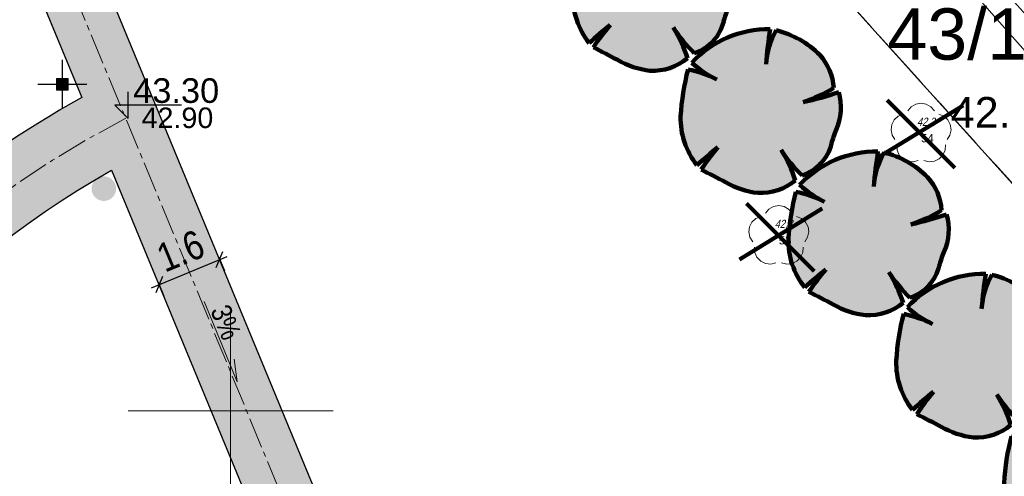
# Model space of a CAD drawing. Header units: metres. Extents: x 0 to 5465380, y 0 to 5925815.
# Tile 114 of 141: x 5463945 to 5463969, y 5925598 to 5925610. Entities that reach past the tile are written whole.
import ezdxf
from ezdxf.enums import TextEntityAlignment as Align

# ---------------------------------------------------------------- set-up
doc = ezdxf.new("R2010")
doc.units = ezdxf.units.M
for name, pattern in [('CENTER2', [1.125, 0.75, -0.125, 0.125, -0.125]), ('PRZER1-1', [2, 1, -1]), ('PRZER3-1', [4, 3, -1])]:
    doc.linetypes.add(name, pattern=pattern)
for name, color, linetype, lineweight in [('#DEMCAD_OPR.OŚW.ZEW_1_Nr_Pióra__3', 30, 'Continuous', 18), ('#DEMCAD_OPR.OŚW.ZEW_1_Nr_Pióra__5', 161, 'Continuous', 25), ('#DEMCAD_OPR.OŚW.ZEW_1_Nr_Pióra__6', 5, 'Continuous', 35), ('$DR - obrzeże 8x30', 34, 'Continuous', 30), ('$DR - osie ścieżek', 7, 'CENTER2', 15), ('$DR - spadki nawierzchni', 250, 'Continuous', 0), ('$DR - wyp. chodnik', 44, 'Continuous', 5), ('$DR - zał. arch.', 7, 'Continuous', 13), ('$DR - zał. mapa', 250, 'Continuous', 0), ('0_Nr_Pióra__205', 150, 'Continuous', 200), ('____rosliny_Nr_Pióra__161', 62, 'Continuous', 0), ('____rosliny_Nr_Pióra__165', 62, 'Continuous', 200), ('CC_Drzewa_Nr_Pióra__185', 20, 'Continuous', 200)]:
    doc.layers.add(name, color=color, linetype=linetype, lineweight=lineweight)
for name, color, linetype in [('$DR - rzędne', 1, 'Continuous'), ('$DR - wymiary', 7, 'Continuous'), ('____rosliny', 7, 'Continuous'), ('C-DROGI-SYTUACJA-ETYKIETY', 7, 'Continuous'), ('Punkty', 7, 'Continuous'), ('Rzedne', 7, 'Continuous'), ('Teksty', 7, 'Continuous')]:
    doc.layers.add(name, color=color, linetype=linetype)
for name, color, linetype, lineweight, true_color in [('CC_Drzewa', 7, 'Continuous', 18, 0x008000), ('CC_Ogrodzenie', 7, 'FENCELINE12', 35, 0x0a0909), ('CC_Punkt wysokościowy', 7, 'Continuous', 18, 0x0a0909), ('EGBD03', 7, 'Continuous', 18, 0x008000), ('EGBD03_O', 7, 'Continuous', 18, 0x008000), ('EGBK02', 7, 'PRZER3-1', 18, 0x008000), ('EGBU01', 7, 'PRZER1-1', 18, 0x008000)]:
    doc.layers.add(name, color=color, linetype=linetype, lineweight=lineweight, true_color=true_color)
doc.styles.add('Arial', font='arial.ttf')
doc.styles.add('ARIAL 2', font='ARIALN.TTF')
doc.styles.add('GEO-INFO', font='arial.ttf')
doc.styles.get("Standard").update_dxf_attribs({"font": 'arial.ttf'})
doc.linetypes.add('FENCELINE12', pattern='A,15,-0.1,[133,ltypeshp.shx,S=0.35,R=0,X=-0.35,Y=0],-0.1,1', length=16.2)
doc.dimstyles.new('LINIOWY', dxfattribs={"dimtxt": 0.7, "dimasz": 0.3, "dimexe": 0.3, "dimexo": 0, "dimgap": 0.2, "dimtad": 1, "dimzin": 9, "dimdsep": 46, "dimtxsty": 'ARIAL 2', "dimblk": 'OBLIQUE', "dimcen": 0, "dimdle": 0.2, "dimclrd": 7, "dimclre": 7, "dimclrt": 1, "dimadec": 0, "dimazin": 0, "dimtfac": 1, "dimtofl": 0, "dimtmove": 1, "dimatfit": 3, "dimldrblk": 'OBLIQUE', "dimfxl": 0.3, "dimfxlon": 1, "dimtolj": 1, "dimtzin": 1, "dimarcsym": 0})

# ---------------------------------------------------------------- blocks, each defined once
blk = doc.blocks.new('SPDLP')
blk.add_hatch(color=0).paths.add_polyline_path([(-0.09, 0), (-0.085595, -0.027812), (-0.072812, -0.052901), (-0.052901, -0.072812), (-0.027812, -0.085595), (0, -0.09), (0.027812, -0.085595), (0.052901, -0.072812), (0.072812, -0.052901), (0.085595, -0.027812), (0.09, 0), (0.085595, 0.027812), (0.072812, 0.052901), (0.052901, 0.072812), (0.027812, 0.085595), (0, 0.09), (-0.027812, 0.085595), (-0.052901, 0.072812), (-0.072812, 0.052901), (-0.085595, 0.027812)])
at = {"color": 0}
for points in [[(-0.268652, 1.271938), (-0.048001, 1.40916), (0.20623, 1.462858), (0.463525, 1.426585), (0.693003, 1.304695), (0.867117, 1.11182), (0.964971, 0.871109)], [(-1.292703, 0.137547), (-1.355024, 0.389802), (-1.327532, 0.648184), (-1.213525, 0.881678), (-1.026689, 1.062258), (-0.78945, 1.168249), (-0.530282, 1.186929)], [(1.126667, 0.648554), (1.325358, 0.481106), (1.454989, 0.255912), (1.5, 0), (1.454989, -0.255912), (1.325358, -0.481106), (1.126667, -0.648554)], [(-0.530282, -1.186929), (-0.78945, -1.168249), (-1.026689, -1.062258), (-1.213525, -0.881678), (-1.327532, -0.648184), (-1.355024, -0.389802), (-1.292703, -0.137547)], [(0.964971, -0.871109), (0.867117, -1.11182), (0.693003, -1.304695), (0.463525, -1.426585), (0.20623, -1.462858), (-0.048001, -1.40916), (-0.268652, -1.271938)]]:
    blk.add_lwpolyline(points, dxfattribs=at)
blk = doc.blocks.new('GK.6640.1913.2022 szara')
at = {"layer": 'CC_Punkt wysokościowy'}
blk.add_hatch(color=252, dxfattribs=at).paths.add_polyline_path([(5463966.878, 5925606.746, 1), (5463966.788, 5925606.746, 1)])
at = {"color": 252, "linetype": 'Continuous', "lineweight": 13, "flags": 128}
for points in [[(5463950, 5925597.5), (5463950, 5925602.5)], [(5463947.5, 5925600), (5463952.5, 5925600)]]:
    blk.add_lwpolyline(points, dxfattribs=at)
at = {"layer": 'CC_Ogrodzenie', "color": 252, "ltscale": 0.5}
blk.add_lwpolyline([(5463931.305, 5925651.778), (5463984.655, 5925591.493)], dxfattribs=at)
at = {"layer": 'EGBD03', "color": 52, "linetype": 'Continuous', "lineweight": 30}
blk.add_lwpolyline([(5463976.53, 5925486.659), (5463970.344, 5925578.524), (5463983.032, 5925590.042), (5463928.32, 5925650.72), (5463927.256, 5925651.9), (5463894.766, 5925638.737), (5463911.73, 5925597.06), (5463843.77, 5925569.527), (5463856.962, 5925537.116), (5463925.884, 5925562.287), (5463928.865, 5925568.698), (5463933.562, 5925570.413), (5463940.422, 5925551.628), (5463935.726, 5925549.913), (5463929.655, 5925553.021), (5463860.732, 5925527.855), (5463901.732, 5925427.127), (5463960.738, 5925457.702)], close=True, dxfattribs=at)
blk.add_lwpolyline([(5464001.235, 5925574.305), (5463985.255, 5925592.055), (5463931.277, 5925651.914), (5463928.32, 5925650.72), (5463983.032, 5925590.042), (5463999.014, 5925572.313)], dxfattribs=at)
at = {"layer": 'EGBK02', "color": 252, "linetype": 'PRZER3-1', "lineweight": 18, "ltscale": 0.5}
blk.add_lwpolyline([(5463856.962, 5925537.116), (5463860.732, 5925527.855), (5463899.34, 5925515.62), (5463908.85, 5925504.3), (5463937.87, 5925497.24), (5463946.13, 5925487.11), (5463947.1, 5925482.79), (5463950.95, 5925472.07), (5463950.99, 5925465.56), (5463952.34, 5925458.74), (5463949.58, 5925451.92), (5463960.738, 5925457.702), (5463976.53, 5925486.659), (5463970.344, 5925578.524), (5463983.032, 5925590.042), (5463928.32, 5925650.72), (5463927.256, 5925651.9), (5463894.766, 5925638.737), (5463911.73, 5925597.06), (5463843.77, 5925569.527)], close=True, dxfattribs=at)
blk.add_lwpolyline([(5463931.277, 5925651.914), (5463928.32, 5925650.72), (5463983.032, 5925590.042), (5463999.014, 5925572.313)], dxfattribs=at)
at = {"layer": 'EGBU01', "color": 252, "linetype": 'PRZER1-1', "ltscale": 0.5}
blk.add_lwpolyline([(5463856.962, 5925537.116), (5463860.732, 5925527.855), (5463899.34, 5925515.62), (5463908.85, 5925504.3), (5463937.87, 5925497.24), (5463946.13, 5925487.11), (5463947.1, 5925482.79), (5463950.95, 5925472.07), (5463950.99, 5925465.56), (5463952.34, 5925458.74), (5463949.58, 5925451.92), (5463960.738, 5925457.702), (5463976.53, 5925486.659), (5463970.344, 5925578.524), (5463983.032, 5925590.042), (5463928.32, 5925650.72), (5463927.256, 5925651.9), (5463894.766, 5925638.737), (5463911.73, 5925597.06), (5463843.77, 5925569.527)], close=True, dxfattribs=at)
blk.add_lwpolyline([(5463931.277, 5925651.914), (5463928.32, 5925650.72), (5463983.032, 5925590.042), (5463999.014, 5925572.313)], dxfattribs=at)
at = {"layer": 'Punkty', "color": 252, "lineweight": 35}
for p in [(5463966.832, 5925606.746), (5463963.363, 5925604.256)]:
    blk.add_point(p, dxfattribs=at)
at = {"layer": 'CC_Drzewa', "color": 252, "lineweight": 18, "xscale": 0.5, "yscale": 0.5, "rotation": 90}
for p in [(5463966.832, 5925606.746), (5463963.363, 5925604.256)]:
    blk.add_blockref('SPDLP', p, dxfattribs=at)
at = {"layer": 'CC_Punkt wysokościowy', "color": 252, "lineweight": 0, "style": 'Arial'}
blk.add_text('42.2', height=0.75, dxfattribs=at).set_placement((5463967.557, 5925606.899))
at = {"layer": 'EGBD03_O', "color": 7, "linetype": 'Continuous', "lineweight": 0, "style": 'GEO-INFO'}
blk.add_text('43/1', height=1.25, dxfattribs=at).set_placement((5463967.713, 5925609.184, 10.8), align=Align.MIDDLE_CENTER)
at = {"layer": 'Rzedne', "color": 252, "lineweight": 35, "oblique": 15, "width": 0.8}
for s, p in [('42,2', (5463966.732, 5925606.946, 42.168)), ('42,3', (5463963.263, 5925604.456, 42.316))]:
    blk.add_text(s, height=0.2, dxfattribs=at).set_placement(p)
at = {"layer": 'Teksty', "color": 252, "lineweight": 35}
for s, p in [('54', (5463966.832, 5925606.546, 42.168)), ('53', (5463963.363, 5925604.056, 42.316))]:
    blk.add_text(s, height=0.2, dxfattribs=at).set_placement(p)
blk = doc.blocks.new('Symbol drzewa rzut 1 12', base_point=(5464021.331, 5925651.474))
at = {"layer": '____rosliny_Nr_Pióra__161', "linetype": 'Continuous'}
blk.add_hatch(color=256, dxfattribs=at).paths.add_polyline_path([(5464020.428, 5925649.763, 0.102387), (5464021.207, 5925649.479, 0.189926), (5464022.131, 5925649.758, 0.058172), (5464021.806, 5925650.513, 0.060987), (5464022.3, 5925649.878, 0.261493), (5464023.036, 5925650.633, -0.023868), (5464023.157, 5925650.963, 0.176093), (5464023.249, 5925651.883, -0.033475), (5464022.37, 5925651.663, 0.059133), (5464023.13, 5925651.989, 0.165491), (5464022.81, 5925652.801, 0.138163), (5464021.766, 5925653.43, 0.117282), (5464021.493, 5925652.611, -0.017941), (5464021.617, 5925653.461, 0.21157), (5464019.685, 5925652.696, 0.07472), (5464020.285, 5925652.27, 0.066738), (5464019.59, 5925652.534, 0.048896), (5464019.379, 5925651.397, 0.176271), (5464019.743, 5925650.195, -0.009616), (5464020.267, 5925650.619, 0.030984), (5464019.843, 5925650.083, -0.00375)], flags=0)
at = {"layer": '____rosliny_Nr_Pióra__165', "linetype": 'Continuous'}
for centre, radius, start, end in [((5464021.514, 5925650.898), 2.565, 87.7038, 135.4874), ((5464033.401, 5925651.31), 11.978, 169.6537, 173.7651), ((5464023.352, 5925652.446), 1.866, 148.201, 174.9578), ((5464021.171, 5925651.262), 2.248, 43.1971, 74.6625), ((5464021.777, 5925651.924), 1.355, 2.7308, 40.3178), ((5464025.286, 5925650.887), 5.929, 163.8748, 175.0721), ((5464018.952, 5925649.81), 2.798, 61.5472, 76.8198), ((5464021.403, 5925654.481), 2.478, 226.083, 243.1759), ((5464021.377, 5925655.028), 3.509, 286.4462, 299.9827), ((5464021.167, 5925658.332), 6.776, 280.2246, 287.8936), ((5464021.938, 5925651.55), 1.353, 334.319, 14.2669), ((5464021.213, 5925651.296), 1.837, 176.8614, 216.849), ((5464026.549, 5925649.526), 3.684, 157.0402, 162.5092), ((5464031.043, 5925636.781), 17.539, 127.9083, 130.1121), ((5464024.373, 5925646.933), 5.518, 138.0797, 145.1786), ((5464021.995, 5925650.912), 1.078, 286.4227, 345.04), ((5464024.647, 5925652.213), 3.311, 210.8951, 224.8549), ((5464018.734, 5925648.74), 3.546, 16.6807, 29.9976), ((5463998.76, 5925610.961), 44.442, 60.8198, 61.6791), ((5464021.503, 5925651.503), 2.046, 238.2841, 261.668), ((5464021.315, 5925650.792), 1.317, 265.2902, 308.3056)]:
    blk.add_arc(centre, radius, start, end, dxfattribs=at)
blk = doc.blocks.new('świetlica_bezrzecze_PB_PZT oczyszczony')
at = {"layer": '#DEMCAD_OPR.OŚW.ZEW_1_Nr_Pióra__3', "linetype": 'Continuous'}
blk.add_hatch(color=256, dxfattribs=at).paths.add_polyline_path([(5463945.971, 5925607.957, 1), (5463945.826, 5925607.957, 1)], flags=0)
at = {"layer": '#DEMCAD_OPR.OŚW.ZEW_1_Nr_Pióra__6', "linetype": 'Continuous'}
blk.add_hatch(color=256, dxfattribs=at).paths.add_polyline_path([(5463946.038, 5925608.097), (5463945.758, 5925608.097), (5463945.758, 5925607.817), (5463946.038, 5925607.817)], flags=0)
at = {"layer": '0_Nr_Pióra__205', "linetype": 'Continuous'}
blk.add_hatch(color=256, dxfattribs=at).paths.add_polyline_path([(5463946.611, 5925605.415, 1), (5463947.211, 5925605.415, 1)], flags=0)
at = {"layer": '#DEMCAD_OPR.OŚW.ZEW_1_Nr_Pióra__3', "linetype": 'Continuous', "flags": 128}
blk.add_lwpolyline([(5463945.758, 5925608.097), (5463946.038, 5925608.097), (5463946.038, 5925607.817), (5463945.758, 5925607.817)], close=True, dxfattribs=at)
at = {"layer": '#DEMCAD_OPR.OŚW.ZEW_1_Nr_Pióra__5', "linetype": 'Continuous', "flags": 128}
for points in [[(5463945.898, 5925608.557), (5463945.898, 5925607.357)], [(5463946.498, 5925607.957), (5463945.298, 5925607.957)]]:
    blk.add_lwpolyline(points, dxfattribs=at)
at = {"layer": '#DEMCAD_OPR.OŚW.ZEW_1_Nr_Pióra__6', "linetype": 'Continuous'}
blk.add_circle((5463945.898, 5925607.957), 0.0725, dxfattribs=at)
at = {"layer": 'CC_Drzewa_Nr_Pióra__185', "linetype": 'Continuous'}
for p, q in [((5463965.835, 5925606.209), (5463967.857, 5925607.445)), ((5463967.658, 5925605.92), (5463966.006, 5925607.572)), ((5463964.225, 5925603.404), (5463962.573, 5925605.056)), ((5463962.402, 5925603.692), (5463964.424, 5925604.929))]:
    blk.add_line(p, q, dxfattribs=at)
at = {"layer": '____rosliny', "linetype": 'Continuous', "rotation": 1.544128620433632}
for p in [(5463960.293, 5925610.287), (5463962.921, 5925607.308), (5463965.549, 5925604.328), (5463968.177, 5925601.349), (5463970.805, 5925598.37)]:
    blk.add_blockref('Symbol drzewa rzut 1 12', p, dxfattribs=at)
blk = doc.blocks.new('kota')
at = {"color": 0, "linetype": 'ByBlock', "lineweight": -2}
for p, q in [((0, 0), (0, 1)), ((2, 0.5), (-0.5, 0.5)), ((-0.5, 0.5), (0, 0))]:
    blk.add_line(p, q, dxfattribs=at)
blk = doc.blocks.new('_OBLIQUE')
at = {"color": 0, "linetype": 'ByBlock'}
blk.add_line((-0.5, -0.5), (0.5, 0.5), dxfattribs=at)
blk = doc.blocks.new('*D102')
at = {"layer": '$DR - wymiary', "color": 7, "lineweight": -2, "transparency": 16777216}
for p, q in [((5463940.909, 5925600.786), (5463940.512, 5925600.335)), ((5463949.568, 5925592.765), (5463940.56, 5925600.693)), ((5463949.616, 5925593.122), (5463949.22, 5925592.672))]:
    blk.add_line(p, q, dxfattribs=at)
at = {"layer": 'Defpoints', "color": 0, "transparency": 16777216}
for p in [(5463941.045, 5925600.941), (5463940.71, 5925600.561), (5463949.753, 5925593.277)]:
    blk.add_point(p, dxfattribs=at)
at = {"layer": '$DR - wymiary', "color": 7, "lineweight": -2, "transparency": 16777216, "xscale": 0.3, "yscale": 0.3, "zscale": 0.3}
for p, rotation in [((5463940.71, 5925600.561), 138.649235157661), ((5463949.418, 5925592.897), 318.649235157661)]:
    blk.add_blockref('_OBLIQUE', p, dxfattribs=dict(at, rotation=rotation))
at = {"layer": '$DR - wymiary', "color": 1, "transparency": 16777216, "insert": (5463945.433, 5925597.147), "char_height": 0.7, "attachment_point": 5, "rotation": 318.6492, "style": 'ARIAL 2'}
blk.add_mtext('\\A1;11.6', dxfattribs=at)
blk = doc.blocks.new('*D114')
at = {"layer": '$DR - wymiary', "color": 7, "lineweight": -2, "transparency": 16777216}
for p, q in [((5463948.07, 5925602.999), (5463949.918, 5925603.763)), ((5463949.71, 5925603.744), (5463949.848, 5925603.41)), ((5463948.231, 5925603.133), (5463948.369, 5925602.798))]:
    blk.add_line(p, q, dxfattribs=at)
at = {"layer": 'Defpoints', "color": 0, "transparency": 16777216}
for p in [(5463949.71, 5925603.744), (5463949.733, 5925603.687), (5463948.231, 5925603.133)]:
    blk.add_point(p, dxfattribs=at)
at = {"layer": '$DR - wymiary', "color": 7, "lineweight": -2, "transparency": 16777216, "xscale": 0.3, "yscale": 0.3, "zscale": 0.3}
for p, rotation in [((5463949.733, 5925603.687), 22.46408486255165), ((5463948.255, 5925603.075), 202.4640848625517)]:
    blk.add_blockref('_OBLIQUE', p, dxfattribs=dict(at, rotation=rotation))
at = {"layer": '$DR - wymiary', "color": 1, "transparency": 16777216, "insert": (5463948.781, 5925603.896), "char_height": 0.7, "attachment_point": 5, "rotation": 22.4641, "style": 'ARIAL 2'}
blk.add_mtext('\\A1;1.6', dxfattribs=at)

msp = doc.modelspace()

# ---------------------------------------------------------------- hatches: boundary and pattern name
at = {"layer": '$DR - wyp. chodnik'}
h = msp.add_hatch(dxfattribs=at)
h.set_pattern_fill('AR-SAND', color=256, scale=0.01)
h.set_pattern_definition([(37.5, (500, 0), (-0.01600031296, 0.48941323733), [0, -0.38608, 0, -0.4318, 0, -0.41275]), (7.5, (500, 0), (0.44952328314, 0.71682510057), [0, -0.20828, 0, -0.34798, 0, -0.13335]), (327.5, (499.6876, 0), (0.790992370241, 0.001437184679), [0, -0.127, 0, -0.4572, 0, -0.5969]), (317.5, (499.6876, 0), (0.76355645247, 0.22292932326), [0, -0.0635, 0, -0.29972, 0, -0.3429])])
h.paths.add_polyline_path([(5463958.811, 5925573.433, 1.284126), (5463952.971, 5925595.856), (5463945.622, 5925613.63), (5463944.143, 5925613.018), (5463946.37, 5925607.633, 0.194771), (5463934.37, 5925592.77, 0.959366), (5463910.944, 5925588.139, 1.531072), (5463902.406, 5925567.988), (5463893.559, 5925564.306, 0.384254), (5463887.764, 5925552.083), (5463862.231, 5925541.456), (5463863.153, 5925539.241), (5463888.637, 5925549.847), (5463903.669, 5925513.728), (5463903.08, 5925513.225), (5463904.38, 5925511.705), (5463904.595, 5925511.889), (5463910.657, 5925504.009), (5463924.399, 5925502.717), (5463924.162, 5925500.211), (5463926.552, 5925499.986), (5463926.788, 5925502.493), (5463940.548, 5925501.199), (5463939.758, 5925492.8), (5463941.75, 5925492.612), (5463945.889, 5925536.637, 1.642027), (5463958.177, 5925553.955)])
h.paths.add_polyline_path([(5463914.368, 5925570.584, -0.565703), (5463929.546, 5925559.395), (5463926.129, 5925523.186), (5463905.587, 5925514.846), (5463890.146, 5925551.946, -0.414214), (5463894.404, 5925562.275)], flags=16)
h.paths.add_polyline_path([(5463892.202, 5925579.937, -1), (5463912.302, 5925579.937, -1)], flags=16)
h.paths.add_polyline_path([(5463910.621, 5925571.408, 0.241691), (5463914.061, 5925581.767, 0.332), (5463928.141, 5925579.302), (5463928.394, 5925578.805)], flags=16)
h.paths.add_polyline_path([(5463921.709, 5925573.639), (5463929.394, 5925576.838), (5463944.809, 5925546.509), (5463940.735, 5925503.19), (5463926.976, 5925504.484), (5463932.165, 5925559.475, 0.382129)], flags=16)
h.paths.add_polyline_path([(5463912.703, 5925589.968, -1), (5463932.803, 5925589.968, -1)], flags=16)
h.paths.add_polyline_path([(5463929.85, 5925580.354, 0.111618), (5463933.295, 5925584.342, 0.375671), (5463956.374, 5925560.041), (5463956.18, 5925554.068, 0.258572), (5463946.204, 5925548.178)], flags=16)
h.paths.add_polyline_path([(5463947.101, 5925605.865), (5463951.602, 5925594.979, 0.663307), (5463956.814, 5925573.586), (5463956.436, 5925561.944, -0.732242)], flags=16)
h.paths.add_polyline_path([(5463948.674, 5925585.382, -1), (5463968.774, 5925585.382, -1)], flags=16)
h.paths.add_polyline_path([(5463956.118, 5925552.165), (5463955.923, 5925546.165, 8.05786), (5463957.918, 5925545.968), (5463958.115, 5925552.043, -20.041857)], flags=16)
h.paths.add_polyline_path([(5463926.126, 5925521.027), (5463924.587, 5925504.708), (5463911.711, 5925505.919), (5463906.286, 5925512.971)], flags=16)

# ---------------------------------------------------------------- linework, layer by layer
at = {"layer": '$DR - obrzeże 8x30', "flags": 128}
for points in [[(5463920.599, 5925436.903), (5463921.147, 5925442.718), (5463937.867, 5925451.322), (5463945.889, 5925536.637, 1.642027), (5463958.177, 5925553.955), (5463958.811, 5925573.433, 1.284126), (5463952.971, 5925595.856), (5463945.622, 5925613.63)], [(5463944.143, 5925613.018), (5463946.37, 5925607.633, 0.194771), (5463934.37, 5925592.77, 0.959366), (5463910.944, 5925588.139, 1.531072), (5463902.406, 5925567.988), (5463893.559, 5925564.306, 0.384254), (5463887.764, 5925552.083), (5463852.927, 5925537.584)]]:
    msp.add_lwpolyline(points, format="xyb", dxfattribs=at)
msp.add_lwpolyline([(5463947.101, 5925605.865), (5463951.602, 5925594.979, 0.663307), (5463956.814, 5925573.586), (5463956.436, 5925561.944, -0.732242)], format="xyb", close=True, dxfattribs=at)
at = {"layer": '$DR - osie ścieżek', "flags": 128}
msp.add_lwpolyline([(5463944.883, 5925613.324), (5463952.645, 5925594.55)], dxfattribs=at)
at = {"layer": '$DR - osie ścieżek'}
msp.add_arc((5463958.724, 5925585.382), 24.5, 117.4147, 266.9101, dxfattribs=at)
at = {"layer": '$DR - spadki nawierzchni', "flags": 128}
msp.add_lwpolyline([(5463949.354, 5925602.668), (5463950.164, 5925600.707), (5463950.088, 5925601.258)], dxfattribs=at)

# ---------------------------------------------------------------- block references
at = {"layer": '$DR - zał. arch.'}
msp.add_blockref('świetlica_bezrzecze_PB_PZT oczyszczony', (0, 0), dxfattribs=at)
at = {"layer": '$DR - zał. mapa'}
msp.add_blockref('GK.6640.1913.2022 szara', (0, 0), dxfattribs=at)
at = {"layer": 'C-DROGI-SYTUACJA-ETYKIETY', "color": 7, "linetype": 'Continuous', "lineweight": -3, "xscale": 0.6500000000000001, "yscale": 0.6500000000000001, "zscale": 0.6500000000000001}
msp.add_blockref('kota', (5463947.5, 5925607.122), dxfattribs=at)

# ---------------------------------------------------------------- texts
at = {"layer": '$DR - rzędne', "color": 1, "insert": (5463949.885, 5925602.158), "char_height": 0.5, "attachment_point": 5, "rotation": 292.4451, "style": 'ARIAL 2'}
msp.add_mtext('\\A1;3%', dxfattribs=at)
at = {"layer": 'C-DROGI-SYTUACJA-ETYKIETY', "color": 1, "linetype": 'Continuous', "lineweight": -3, "insert": (5463947.625, 5925607.497), "char_height": 0.6, "attachment_point": 7}
msp.add_mtext('43.30', dxfattribs=at)
at = {"layer": 'C-DROGI-SYTUACJA-ETYKIETY', "color": 7, "linetype": 'Continuous', "lineweight": -3, "insert": (5463947.831, 5925607.139), "char_height": 0.5, "attachment_point": 4}
msp.add_mtext('42.90', dxfattribs=at)

# ---------------------------------------------------------------- dimensions: what is measured, and where the dimension line sits
at = {"layer": '$DR - wymiary'}
for p1, p2, distance, picture, middle in [((5463948.231, 5925603.133), (5463949.71, 5925603.744), -0.062, '*D114', (5463948.781, 5925603.896)), ((5463949.753, 5925593.277), (5463941.045, 5925600.941), 0.507, '*D102', (5463945.433, 5925597.147))]:
    dim = msp.add_aligned_dim(p1=p1, p2=p2, distance=distance, dimstyle='LINIOWY', dxfattribs=at)
    dim.commit()
    dim.dimension.update_dxf_attribs({"geometry": picture, "text_midpoint": middle})

doc.saveas('drawing.dxf')
